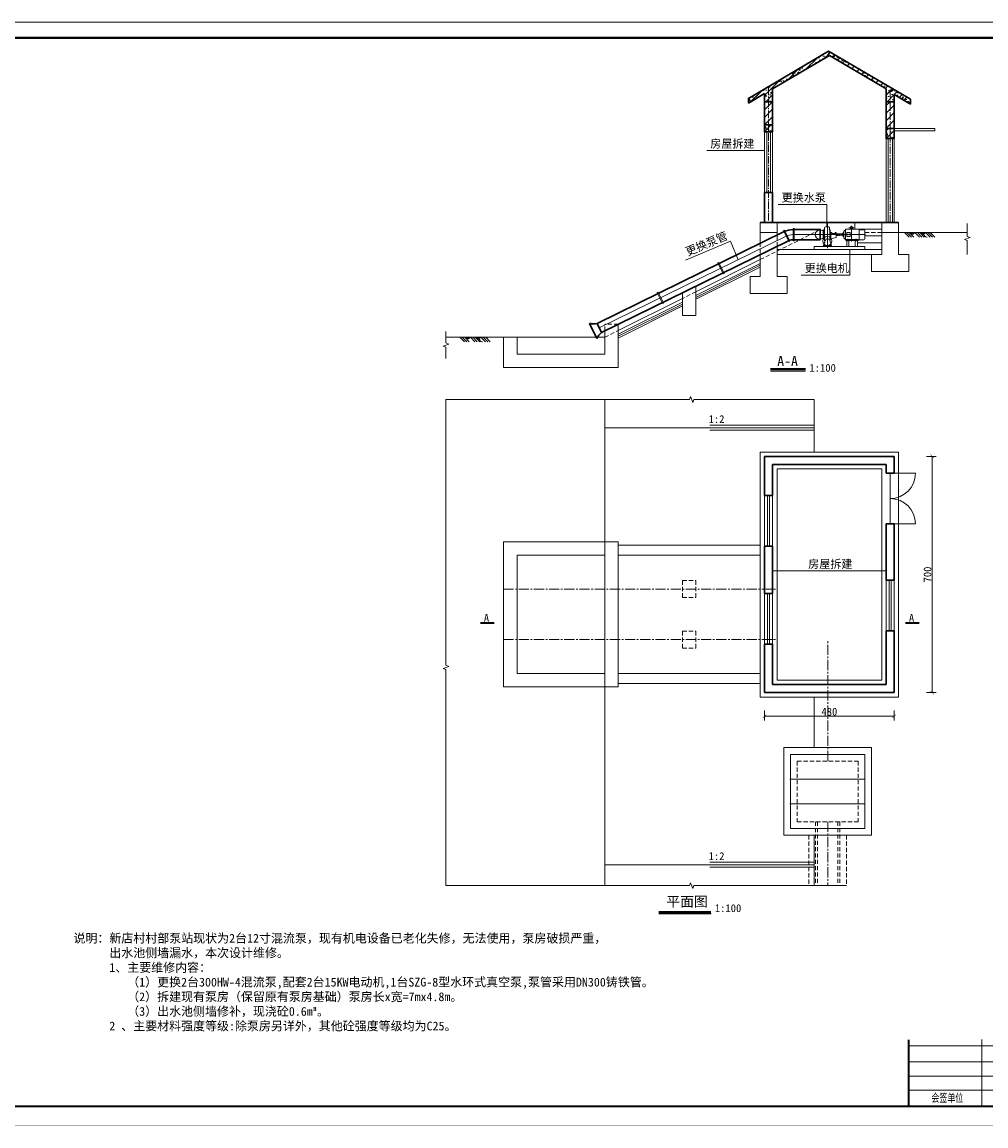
# Model space of a CAD drawing. Extents: x 36231 to 595326, y 3059 to 3871788.
# Tile 134 of 143: x 584609 to 584895, y 3869971 to 3870298. Entities that reach past the tile are written whole.
import ezdxf
from ezdxf.lldxf.tags import DXFTag

# ---------------------------------------------------------------- set-up
doc = ezdxf.new("R2010")
doc.units = 0
doc.header["$PDMODE"] = 32
doc.header["$PDSIZE"] = 0.2
for name, pattern in [('ACAD_ISO04W100', [30, 24, -3, 0, -3]), ('CENTER', [50.8, 31.75, -6.35, 6.35, -6.35]), ('CENTER2', [1.125, 0.75, -0.125, 0.125, -0.125]), ('HIDDEN', [0.375, 0.25, -0.125])]:
    doc.linetypes.add(name, pattern=pattern)
doc.layers.get('0').update_dxf_attribs({"linetype": 'CONTINUOUS'})
doc.layers.get('Defpoints').update_dxf_attribs({"linetype": 'CONTINUOUS'})
for name, color, linetype, lineweight in [('0.09标注线', 3, 'CONTINUOUS', 9), ('0.13填充', 8, 'CONTINUOUS', 9), ('0.13文字', 3, 'CONTINUOUS', 13), ('0.30粗线', 7, 'CONTINUOUS', 30), ('06标注', 3, 'CONTINUOUS', 15), ('中心线', 1, 'CENTER2', 20), ('中虚线', 8, 'HIDDEN', 15), ('图框１', 5, 'CONTINUOUS', 60), ('地涵轮廓线', 130, 'CONTINUOUS', 35), ('文字', 7, 'CONTINUOUS', 15), ('新建路', 7, 'CONTINUOUS', 40), ('标注', 6, 'CONTINUOUS', 9), ('粗线', 7, 'CONTINUOUS', 35), ('细实线', 3, 'CONTINUOUS', 20), ('细线', 7, 'CONTINUOUS', 15)]:
    doc.layers.add(name, color=color, linetype=linetype, lineweight=lineweight)
doc.styles.add('-仿宋_GB2312', font='仿宋_GB2312_0.ttf')
doc.styles.get("Standard").update_dxf_attribs({"font": 'rs.shx', "bigfont": 'hztxt.shx'})
tags = doc.linetypes.add('DASHDOT2', pattern=[0.5, 0.25, -0.125, 0, -0.125]).pattern_tags.tags
tags[10:11] = [DXFTag(74, 4), DXFTag(75, 0), DXFTag(340, '0'), DXFTag(46, 1.0), DXFTag(50, 0.0), DXFTag(44, 0.0), DXFTag(45, 0.0)]
tags[8:9] = [DXFTag(74, 4), DXFTag(75, 0), DXFTag(340, '0'), DXFTag(46, 1.0), DXFTag(50, 0.0), DXFTag(44, 0.0), DXFTag(45, 0.0)]
tags[6:7] = [DXFTag(74, 4), DXFTag(75, 0), DXFTag(340, '0'), DXFTag(46, 1.0), DXFTag(50, 0.0), DXFTag(44, 0.0), DXFTag(45, 0.0)]
tags[4:5] = [DXFTag(74, 4), DXFTag(75, 0), DXFTag(340, '0'), DXFTag(46, 1.0), DXFTag(50, 0.0), DXFTag(44, 0.0), DXFTag(45, 0.0)]
doc.dimstyles.get("Standard").update_dxf_attribs({"dimtxt": 0.18, "dimasz": 0.18, "dimexe": 0.18, "dimexo": 0.0625, "dimgap": 0.09, "dimtad": 0, "dimtih": 1, "dimtoh": 1, "dimdec": 0, "dimlfac": 2, "dimzin": 0, "dimdsep": 46, "dimtxsty": 'Standard', "dimcen": 0.09, "dimadec": 0, "dimazin": 0, "dimtfac": 1, "dimtdec": 0, "dimtofl": 0, "dimtmove": 0, "dimatfit": 3, "dimfxl": 1, "dimtolj": 1, "dimtzin": 0, "dimarcsym": 0})

# ---------------------------------------------------------------- blocks, each defined once
blk = doc.blocks.new('_OBLIQUE')
at = {"color": 0, "linetype": 'ByBlock'}
blk.add_line((-0.5, -0.5), (0.5, 0.5), dxfattribs=at)
blk = doc.blocks.new('tk')
at = {"layer": '图框１', "color": 7, "const_width": 0.0933}
blk.add_lwpolyline([(0, 296.59), (0, 0), (420, 0), (420, 296.59)], close=True, dxfattribs=at)
blk.add_lwpolyline([(0, 296.59), (0, 0), (420, 0), (420, 296.59)], close=True, dxfattribs=at)
at = {"layer": '图框１', "color": 5, "const_width": 0.0933}
blk.add_lwpolyline([(0, 296.59), (0, 0), (420, 0), (420, 296.59)], close=True, dxfattribs=at)
at = {"layer": '图框１', "color": 7}
blk.add_lwpolyline([(15.56, 292.44, 0.622, 0.622, 0), (414.81, 292.44, 0.519, 0.519, 0), (414.81, 5.19, 0.519, 0.519, 0), (15.56, 5.19, 0.519, 0.519, 0)], format="xyseb", close=True, dxfattribs=at)
blk.add_lwpolyline([(15.56, 292.44, 0.622, 0.622, 0), (414.81, 292.44, 0.519, 0.519, 0), (414.81, 5.19, 0.519, 0.519, 0), (15.56, 5.19, 0.519, 0.519, 0)], format="xyseb", close=True, dxfattribs=at)
at = {"layer": '图框１', "color": 5}
blk.add_lwpolyline([(15.56, 292.44, 0.622, 0.622, 0), (414.81, 292.44, 0.519, 0.519, 0), (414.81, 5.19, 0.519, 0.519, 0), (15.56, 5.19, 0.519, 0.519, 0)], format="xyseb", close=True, dxfattribs=at)
at = {"layer": '细线', "color": 7}
for p, q in [((321.17, 53.1), (414.81, 53.1)), ((321.17, 43.3), (414.81, 43.3)), ((333.15, 43.3), (333.15, 10.63)), ((352.75, 43.3), (352.75, 10.63)), ((360.37, 43.3), (360.37, 5.19)), ((391.95, 43.3), (391.95, 32.41)), ((321.17, 37.85), (360.37, 37.85)), ((391.95, 37.85), (414.81, 37.85)), ((321.17, 32.41), (414.81, 32.41)), ((321.17, 26.96), (360.37, 26.96)), ((262.37, 21.52), (321.17, 21.52)), ((281.97, 23.15), (281.97, 5.19)), ((301.57, 23.15), (301.57, 5.19)), ((321.17, 21.52), (360.37, 21.52)), ((262.37, 17.16), (321.17, 17.16)), ((321.17, 16.07), (414.81, 16.07)), ((372.35, 16.07), (372.35, 5.19)), ((387.59, 16.07), (387.59, 10.63)), ((399.57, 16.07), (399.57, 10.63)), ((262.37, 13.35), (321.17, 13.35)), ((262.37, 9.54), (321.17, 9.54)), ((321.17, 10.63), (414.81, 10.63))]:
    blk.add_line(p, q, dxfattribs=at)
at = {"layer": '细线', "color": 7, "const_width": 0.544}
for points in [[(414.81, 53.1), (321.17, 53.1), (321.17, 5.19)], [(262.37, 23.15), (262.37, 5.19)]]:
    blk.add_lwpolyline(points, dxfattribs=at)
at = {"layer": '文字', "color": 7, "line_spacing_factor": 0.5, "style": '-仿宋_GB2312'}
for s, insert, char_height, width, attachment_point in [('{\\fSimSun|b0|i0|c134|p2;\\T1.2;\\C256;四川万鼎轩建筑设计有限公司}', (367.99, 48.2), 4.3556, 93.6444, 5), ('{\\W0.8;批 准}', (327.16, 40.57), 2.7222, 11.9778, 5), ('{\\W0.8;招  标  设 计}', (403.36, 40.57), 2.7222, 22.8306, 5), ('新沂市2019年度农业水价综合改革计量设施配套\\P\\P和农田水利工程维修养护项目\\P\\P（2019年第二批省级以上水利发展资金和2018年\\P\\P第二批省级以上水利发展资金剩余资金）', (376.16, 37.85), 1, 31.5778, 5), ('{\\W0.8;核 定}', (327.16, 35.13), 2.7222, 11.9778, 5), ('{\\W0.8;土  建  部 分}', (403.38, 35.12), 2.7222, 22.8667, 5), ('{\\W0.8;审 查}', (327.16, 29.69), 2.7222, 11.9778, 5), ('{\\W0.8;校 核}', (327.16, 24.24), 2.7222, 11.9778, 5), ('{\\W0.8;设 计}', (327.16, 18.8), 2.7222, 11.9778, 5), ('{\\W0.8;制 图}', (327.16, 13.35), 2.7222, 11.9778, 5), ('{\\W0.8;比 例}', (366.36, 13.35), 2.7222, 11.9778, 5), ('见图', (379.75, 13.49), 2.722, 15.2444, 5), ('{\\W0.8;日 期}', (390.35, 15.22), 2.7222, 10.9015, 1), ('2019.12', (407.19, 13.35), 2.722, 15.2444, 5), ('{\\W0.85;设计证书编号：A251033227}', (340.77, 8.02), 2.7222, 39.2, 5), ('{\\W0.8;图 号}', (363.12, 9.78), 2.7222, 10.9015, 1), ('{\\W0.7; 会签单位}', (272.17, 7.36), 2.1778, 19.6, 5), ('{\\W0.7;会签者}', (291.77, 7.36), 2.1778, 19.6, 5), ('{\\W0.7;日期}', (311.37, 7.36), 2.178, 19.6, 5)]:
    blk.add_mtext(s, dxfattribs=dict(at, insert=insert, char_height=char_height, width=width, attachment_point=attachment_point))
blk = doc.blocks.new('剖断线')
at = {"layer": '06标注', "linetype": 'Continuous', "lineweight": 9, "ltscale": 8}
blk.add_lwpolyline([(0, -4), (0, -0.62), (-0.86, -0.31), (0.86, 0.31), (0, 0.62), (0, 4.01)], dxfattribs=at)
blk = doc.blocks.new('_ARCHTICK')
at = {"color": 0, "linetype": 'ByBlock', "const_width": 0.15}
blk.add_lwpolyline([(-0.5, -0.5), (0.5, 0.5)], dxfattribs=at)
blk = doc.blocks.new('*D676')
at = {"layer": '0.13文字', "color": 0, "lineweight": 9}
for p, q in [((584877.06, 3870169.23), (584880.01, 3870169.23)), ((584878.76, 3870169.23), (584878.76, 3870099.23)), ((584877.06, 3870099.23), (584880.01, 3870099.23))]:
    blk.add_line(p, q, dxfattribs=at)
at = {"layer": 'Defpoints', "color": 0, "lineweight": 13}
for p in [(584867.54, 3870169.23), (584867.54, 3870099.23), (584878.76, 3870099.23)]:
    blk.add_point(p, dxfattribs=at)
at = {"layer": '0.13文字', "color": 0, "lineweight": 9}
for p, rotation in [((584878.76, 3870169.23), 90), ((584878.76, 3870099.23), 270)]:
    blk.add_blockref('_ARCHTICK', p, dxfattribs=dict(at, rotation=rotation))
at = {"layer": '0.13文字', "color": 0, "lineweight": 13, "insert": (584877.41, 3870134.23), "char_height": 2.3, "attachment_point": 5, "rotation": 90, "style": '-仿宋_GB2312'}
blk.add_mtext('\\A1;700', dxfattribs=at)

msp = doc.modelspace()

# ---------------------------------------------------------------- hatches: boundary and pattern name
at = {"layer": '0.13填充', "lineweight": 9}
h = msp.add_hatch(color=7, dxfattribs=at)
edge = h.paths.add_edge_path()
edge.add_ellipse((584872.99, 3870235.67), major_axis=(0, -0.733), ratio=0.964264, start_angle=-79.1227, end_angle=79.1227, ccw=False)
edge.add_line((584872.3, 3870235.54), (584873.69, 3870235.54))
h = msp.add_hatch(color=7, dxfattribs=at)
edge = h.paths.add_edge_path()
edge.add_ellipse((584876.1, 3870235.67), major_axis=(0, -0.733), ratio=0.964264, start_angle=-79.1227, end_angle=79.1227, ccw=False)
edge.add_line((584875.41, 3870235.54), (584876.8, 3870235.54))
h = msp.add_hatch(color=7, dxfattribs=at)
edge = h.paths.add_edge_path()
edge.add_ellipse((584741.33, 3870204.67), major_axis=(0, -0.733), ratio=0.964264, start_angle=-79.1227, end_angle=79.1227, ccw=False)
edge.add_line((584740.63, 3870204.54), (584742.02, 3870204.54))
h = msp.add_hatch(color=7, dxfattribs=at)
edge = h.paths.add_edge_path()
edge.add_ellipse((584744.44, 3870204.67), major_axis=(0, -0.733), ratio=0.964264, start_angle=-79.1227, end_angle=79.1227, ccw=False)
edge.add_line((584743.74, 3870204.54), (584745.13, 3870204.54))
at = {"layer": '0.13文字', "lineweight": 13}
h = msp.add_hatch(dxfattribs=at)
h.set_pattern_fill('AR-CONC', color=256, scale=0.02, style=0)
h.set_pattern_definition([(50, (584824.3415, 3870273.6452), (3.6437, -0.31878), [0.381, -4.191]), (355, (584824.3415, 3870273.6452), (-0.70486, 3.82113), [0.3048, -3.3528]), (100.451, (584824.645, 3870273.6186), (2.93885, 3.50233), [0.3238, -3.5618]), (46.184, (584824.3415, 3870274.661), (5.4216, -0.84085), [0.5715, -6.2865]), (96.636, (584824.793, 3870274.591), (4.7481, 4.9485), [0.4857, -5.3427]), (351.184, (584824.3415, 3870274.661), (4.7481, 4.9485), [0.4572, -5.0292]), (21, (584824.8495, 3870274.4072), (3.0323, -2.04531), [0.381, -4.191]), (326, (584824.8495, 3870274.4072), (1.23604, 3.68376), [0.3048, -3.3528]), (71.451, (584825.102, 3870274.2368), (4.26833, 1.63846), [0.3238, -3.5618]), (37.5, (584824.3415, 3870273.6452), (0.061772, 1.6911), [0, -3.31216, 0, -3.4036, 0, -3.3655]), (7.5, (584824.3415, 3870273.6452), (1.33639, 2.00361), [0, -1.94056, 0, -3.23596, 0, -1.2827]), (327.5, (584823.2086, 3870273.6452), (2.711812, -0.114575), [0, -1.27, 0, -3.9624, 0, -5.2578]), (317.5, (584822.7006, 3870273.6452), (2.96258, 0.50853), [0, -1.651, 0, -2.63144, 0, -3.7338])])
h.paths.add_polyline_path([(584848.34, 3870288.05), (584865.14, 3870278.16), (584865.14, 3870274.34), (584867.54, 3870274.34), (584867.54, 3870276.47), (584872.34, 3870273.65), (584872.34, 3870275.04), (584848.11, 3870289.31), (584824.34, 3870275.31), (584824.34, 3870273.92), (584829.14, 3870276.74), (584829.14, 3870274.34), (584831.54, 3870274.34), (584831.54, 3870278.16)])
h = msp.add_hatch(dxfattribs=at)
h.set_pattern_fill('ANSI31', color=256, scale=0.5, style=0)
h.set_pattern_definition([(45, (584824.3415, 3870273.6452), (-1.12253, 1.12253), [])])
h.paths.add_polyline_path([(584848.34, 3870288.05), (584865.14, 3870278.16), (584865.14, 3870274.34), (584867.54, 3870274.34), (584867.54, 3870276.47), (584872.34, 3870273.65), (584872.34, 3870275.04), (584848.11, 3870289.31), (584824.34, 3870275.31), (584824.34, 3870273.92), (584829.14, 3870276.74), (584829.14, 3870274.34), (584831.54, 3870274.34), (584831.54, 3870278.16)])
h = msp.add_hatch(dxfattribs=at)
h.set_pattern_fill('ANSI31', color=256, scale=0.5, style=0)
h.set_pattern_definition([(45, (584829.1415, 3870267.4427), (-1.12253, 1.12253), [])])
h.paths.add_polyline_path([(584830.34, 3870267.44), (584831.54, 3870267.44), (584831.54, 3870273.29), (584831.54, 3870274.34), (584830.34, 3870274.34)])
h.paths.add_polyline_path([(584830.34, 3870274.34), (584829.14, 3870274.34), (584829.14, 3870267.44), (584830.34, 3870267.44)])
h = msp.add_hatch(dxfattribs=at)
h.set_pattern_fill('ANSI31', color=256, scale=0.5, style=0)
h.set_pattern_definition([(45, (584865.1415, 3870266.4427), (-1.12253, 1.12253), [])])
h.paths.add_polyline_path([(584867.54, 3870274.34), (584866.34, 3870274.34), (584866.34, 3870266.44), (584867.54, 3870266.44)])
h.paths.add_polyline_path([(584866.34, 3870274.34), (584865.14, 3870274.34), (584865.14, 3870273.29), (584865.14, 3870266.44), (584866.34, 3870266.44)])
at = {"layer": '0.13文字', "linetype": 'Continuous', "lineweight": 9}
h = msp.add_hatch(dxfattribs=at)
h.set_pattern_fill('混凝土2', scale=0.5, style=0)
h.set_pattern_definition([(50, (584829.1415, 3870265.4427), (3.5863, -0.3138), [0.375, -4.125]), (355, (584829.1415, 3870265.4427), (-0.6938, 3.761), [0.3, -3.3]), (100.45, (584829.4403, 3870265.4165), (2.8925, 3.4472), [0.3187, -3.5057]), (46.18, (584829.1415, 3870266.4427), (5.336, -0.8276), [0.5625, -6.1875]), (96.64, (584829.586, 3870266.3737), (4.6733, 4.8706), [0.478, -5.2586]), (351.18, (584829.1415, 3870266.4427), (4.6733, 4.8706), [0.45, -4.95]), (21, (584829.6415, 3870266.1927), (2.9845, -2.013), [0.375, -4.125]), (326, (584829.6415, 3870266.1927), (1.2166, 3.6258), [0.3, -3.3]), (71.45, (584829.89, 3870266.025), (4.201, 1.6127), [0.3187, -3.5057]), (37.5, (584829.1415, 3870265.4427), (0.0608, 1.66447), [0, -3.26, 0, -3.35, 0, -3.3125]), (7.5, (584829.1415, 3870265.4427), (1.3153, 1.9721), [0, -1.91, 0, -3.185, 0, -1.2625]), (327.5, (584828.0265, 3870265.4427), (2.6691, -0.11277), [0, -1.25, 0, -3.9, 0, -5.175]), (317.5, (584827.5265, 3870265.4427), (2.9159, 0.5005), [0, -1.625, 0, -2.59, 0, -3.675])])
h.paths.add_polyline_path([(584830.34, 3870265.44), (584831.54, 3870265.44), (584831.54, 3870267.44), (584830.34, 3870267.44)])
h.paths.add_polyline_path([(584830.34, 3870267.44), (584829.14, 3870267.44), (584829.14, 3870265.44), (584830.34, 3870265.44)])
at = {"layer": '0.13文字', "lineweight": 13}
h = msp.add_hatch(dxfattribs=at)
h.set_pattern_fill('ANSI31', color=256, scale=0.5, style=0)
h.set_pattern_definition([(45, (584829.1415, 3870265.4427), (-1.1225, 1.1225), [])])
h.paths.add_polyline_path([(584831.54, 3870267.44), (584830.34, 3870267.44), (584830.34, 3870265.44), (584831.54, 3870265.44)])
h.paths.add_polyline_path([(584829.14, 3870265.44), (584830.34, 3870265.44), (584830.34, 3870267.44), (584829.14, 3870267.44)])
at = {"layer": '0.13文字', "linetype": 'Continuous', "lineweight": 9}
h = msp.add_hatch(dxfattribs=at)
h.set_pattern_fill('混凝土2', scale=0.5, style=0)
h.set_pattern_definition([(50, (584865.1415, 3870263.4427), (3.5863, -0.3138), [0.375, -4.125]), (355, (584865.1415, 3870263.4427), (-0.6938, 3.761), [0.3, -3.3]), (100.45, (584865.4403, 3870263.4165), (2.8925, 3.4472), [0.3187, -3.5057]), (46.18, (584865.1415, 3870264.4427), (5.336, -0.8276), [0.5625, -6.1875]), (96.64, (584865.586, 3870264.3737), (4.6733, 4.8706), [0.478, -5.2586]), (351.18, (584865.1415, 3870264.4427), (4.6733, 4.8706), [0.45, -4.95]), (21, (584865.6415, 3870264.1927), (2.9845, -2.013), [0.375, -4.125]), (326, (584865.6415, 3870264.1927), (1.2166, 3.6258), [0.3, -3.3]), (71.45, (584865.89, 3870264.025), (4.201, 1.6127), [0.3187, -3.5057]), (37.5, (584865.1415, 3870263.4427), (0.0608, 1.66447), [0, -3.26, 0, -3.35, 0, -3.3125]), (7.5, (584865.1415, 3870263.4427), (1.31535, 1.97206), [0, -1.91, 0, -3.185, 0, -1.2625]), (327.5, (584864.0265, 3870263.4427), (2.6691, -0.11277), [0, -1.25, 0, -3.9, 0, -5.175]), (317.5, (584863.5265, 3870263.4427), (2.9159, 0.5005), [0, -1.625, 0, -2.59, 0, -3.675])])
h.paths.add_polyline_path([(584867.54, 3870266.44), (584866.34, 3870266.44), (584866.34, 3870263.44), (584867.54, 3870263.44)])
h.paths.add_polyline_path([(584866.34, 3870266.44), (584865.14, 3870266.44), (584865.14, 3870263.44), (584866.34, 3870263.44)])
at = {"layer": '0.13文字', "lineweight": 13}
h = msp.add_hatch(dxfattribs=at)
h.set_pattern_fill('ANSI31', color=256, scale=0.5, style=0)
h.set_pattern_definition([(45, (584865.1415, 3870263.4427), (-1.1225, 1.1225), [])])
h.paths.add_polyline_path([(584867.54, 3870266.44), (584866.34, 3870266.44), (584866.34, 3870263.44), (584867.54, 3870263.44)])
h.paths.add_polyline_path([(584865.14, 3870263.44), (584866.34, 3870263.44), (584866.34, 3870266.44), (584865.14, 3870266.44)])

# ---------------------------------------------------------------- linework, layer by layer
at = {"linetype": 'Continuous', "lineweight": 9}
for p, q in [((584889.19, 3870235.54), (584868.84, 3870235.54)), ((584827.84, 3870227.53), (584808.84, 3870218.03)), ((584827.84, 3870226.42), (584808.84, 3870216.92)), ((584808.84, 3870210.95), (584808.84, 3870219.68)), ((584804.84, 3870216.04), (584785.84, 3870206.54)), ((584804.84, 3870210.95), (584804.84, 3870217.71)), ((584804.84, 3870214.92), (584785.84, 3870205.42)), ((584804.84, 3870210.95), (584808.84, 3870210.95)), ((584781.84, 3870204.54), (584734.78, 3870204.54))]:
    msp.add_line(p, q, dxfattribs=at)
at = {"layer": '0.09标注线', "color": 7, "linetype": 'Continuous', "lineweight": 9}
for p, q in [((584879.54, 3870266.44), (584867.54, 3870266.44)), ((584879.54, 3870265.74), (584867.54, 3870265.74)), ((584879.54, 3870266.44), (584879.54, 3870265.74))]:
    msp.add_line(p, q, dxfattribs=at)
at = {"layer": '0.09标注线', "lineweight": 9}
for p, q in [((584855.84, 3870238.54), (584855.84, 3870236.54)), ((584834.93, 3870235.83), (584836.26, 3870233.14)), ((584863.84, 3870236.54), (584857.14, 3870236.54)), ((584863.84, 3870232.54), (584856.67, 3870232.54)), ((584863.84, 3870234.54), (584858.87, 3870234.54)), ((584843.84, 3870177.73), (584781.84, 3870177.73)), ((584843.84, 3870178.48), (584812.9, 3870178.48)), ((584843.84, 3870176.97), (584812.9, 3870176.97)), ((584843.84, 3870048.98), (584812.9, 3870048.98)), ((584843.84, 3870048.22), (584781.84, 3870048.22)), ((584843.84, 3870047.47), (584812.9, 3870047.47))]:
    msp.add_line(p, q, dxfattribs=at)
at = {"layer": '0.09标注线', "color": 7, "linetype": 'Continuous', "lineweight": 35}
for p, q in [((584745.03, 3870119.94), (584749.07, 3870119.94)), ((584870.91, 3870119.94), (584874.95, 3870119.94))]:
    msp.add_line(p, q, dxfattribs=at)
at = {"layer": '0.13填充', "color": 7, "lineweight": 40, "ltscale": 0.005}
for p, q in [((584830.87, 3870195.07), (584841.26, 3870195.07)), ((584797.86, 3870034.2), (584813.26, 3870034.2))]:
    msp.add_line(p, q, dxfattribs=at)
at = {"layer": '0.13填充', "color": 7, "ltscale": 0.005}
for p, q in [((584830.87, 3870194.53), (584841.3, 3870194.53)), ((584797.86, 3870033.66), (584813.29, 3870033.66))]:
    msp.add_line(p, q, dxfattribs=at)
at = {"layer": '0.13文字', "lineweight": 13}
msp.add_line((590756.67, 3870297.88), (583664.28, 3870297.88), dxfattribs=at)
at = {"layer": '0.13文字', "linetype": 'Continuous', "lineweight": 13}
for p, q in [((584812, 3870259.85), (584829.14, 3870259.85)), ((584833.13, 3870243.86), (584847.61, 3870243.86)), ((584847.61, 3870237.34), (584847.61, 3870243.86)), ((584805.73, 3870227.41), (584819.07, 3870233.04)), ((584821.37, 3870227.5), (584819.07, 3870233.04)), ((584854.42, 3870222.96), (584854.42, 3870230.54)), ((584839.95, 3870222.96), (584854.42, 3870222.96)), ((584831.54, 3870135.3), (584865.14, 3870135.3))]:
    msp.add_line(p, q, dxfattribs=at)
at = {"layer": '0.13文字', "color": 1, "linetype": 'Continuous', "lineweight": 30}
for p, q in [((584779.55, 3870208.64), (584834.93, 3870235.83)), ((584837.58, 3870236.44), (584845.47, 3870236.44)), ((584780.87, 3870205.95), (584836.26, 3870233.14)), ((584845.47, 3870233.44), (584837.58, 3870233.44)), ((584777.31, 3870208.65), (584779.52, 3870204.17)), ((584779.55, 3870208.64), (584780.87, 3870205.95))]:
    msp.add_line(p, q, dxfattribs=at)
at = {"layer": '0.13文字', "color": 1, "linetype": 'Continuous', "lineweight": 9}
for p, q in [((584834.8, 3870236.1), (584835.07, 3870236.23)), ((584834.8, 3870236.1), (584836.39, 3870232.87)), ((584835.07, 3870236.23), (584836.66, 3870233)), ((584837.58, 3870236.74), (584837.88, 3870236.74)), ((584837.58, 3870236.74), (584837.58, 3870233.14)), ((584837.88, 3870236.74), (584837.88, 3870233.14)), ((584836.39, 3870232.87), (584836.66, 3870233)), ((584837.88, 3870233.14), (584837.58, 3870233.14)), ((584815.32, 3870226.54), (584815.59, 3870226.67)), ((584815.32, 3870226.54), (584816.91, 3870223.3)), ((584815.59, 3870226.67), (584817.18, 3870223.44)), ((584816.91, 3870223.3), (584817.18, 3870223.44)), ((584797.37, 3870217.72), (584797.64, 3870217.85)), ((584797.37, 3870217.72), (584798.96, 3870214.49)), ((584797.64, 3870217.85), (584799.23, 3870214.62)), ((584798.96, 3870214.49), (584799.23, 3870214.62))]:
    msp.add_line(p, q, dxfattribs=at)
at = {"layer": '0.13文字', "linetype": 'Continuous', "lineweight": 9}
for p, q in [((584827.84, 3870225.86), (584808.84, 3870216.36)), ((584827.84, 3870225.3), (584808.84, 3870215.8)), ((584804.84, 3870214.36), (584785.84, 3870204.86)), ((584804.84, 3870213.8), (584785.84, 3870204.3))]:
    msp.add_line(p, q, dxfattribs=at)
at = {"layer": '0.13文字', "lineweight": 9}
for p, q in [((584866.34, 3870164.23), (584873.84, 3870164.23)), ((584866.34, 3870164.23), (584866.34, 3870149.23)), ((584866.34, 3870149.23), (584873.84, 3870149.23))]:
    msp.add_line(p, q, dxfattribs=at)
at = {"layer": '0.13文字', "color": 1, "linetype": 'Continuous', "lineweight": 9}
msp.add_circle((584847.74, 3870233.04), 1.32, dxfattribs=at)
at = {"layer": '0.13文字', "color": 1, "linetype": 'Continuous', "lineweight": 30}
for centre, radius, start, end in [((584837.58, 3870230.44), 6, 90, 116.1481), ((584837.58, 3870230.44), 3, 90, 116.1481), ((584778.46, 3870212.01), 3.54, 251.1745, 287.9917), ((584782.87, 3870203.02), 3.54, 124.3046, 161.1218)]:
    msp.add_arc(centre, radius, start, end, dxfattribs=at)
at = {"layer": '0.13文字', "lineweight": 9}
for centre, start, end in [((584866.34, 3870164.23), 270, 0), ((584866.34, 3870149.23), 0, 90)]:
    msp.add_arc(centre, 7.5, start, end, dxfattribs=at)
for p in [(584836.84, 3870073.61), (584836.84, 3870066.28)]:
    msp.add_point(p, dxfattribs=at)
at = {"layer": '0.30粗线', "color": 7}
for p, q in [((584848.11, 3870289.31), (584824.34, 3870275.31)), ((584848.34, 3870288.05), (584831.54, 3870278.16)), ((584848.11, 3870289.31), (584872.34, 3870275.04)), ((584848.34, 3870288.05), (584865.14, 3870278.16)), ((584831.54, 3870273.29), (584831.54, 3870278.16)), ((584865.14, 3870273.29), (584865.14, 3870278.16)), ((584829.14, 3870276.74), (584824.34, 3870273.92)), ((584824.34, 3870275.31), (584824.34, 3870273.92)), ((584829.14, 3870276.74), (584829.14, 3870265.44)), ((584867.54, 3870276.47), (584872.34, 3870273.65)), ((584867.54, 3870276.47), (584867.54, 3870263.44)), ((584872.34, 3870275.04), (584872.34, 3870273.65)), ((584829.14, 3870274.34), (584831.54, 3870274.34)), ((584831.54, 3870265.44), (584831.54, 3870273.29)), ((584867.54, 3870274.34), (584865.14, 3870274.34)), ((584865.14, 3870263.44), (584865.14, 3870273.29)), ((584829.14, 3870267.44), (584831.54, 3870267.44)), ((584829.14, 3870265.44), (584831.54, 3870265.44)), ((584867.54, 3870266.44), (584865.14, 3870266.44)), ((584867.54, 3870263.44), (584865.14, 3870263.44)), ((584829.14, 3870247.44), (584829.14, 3870238.54)), ((584829.14, 3870247.44), (584831.54, 3870247.44)), ((584831.54, 3870247.44), (584831.54, 3870238.54)), ((584863.84, 3870238.54), (584827.84, 3870238.54)), ((584868.84, 3870238.54), (584863.84, 3870238.54)), ((584829.14, 3870169.23), (584867.54, 3870169.23)), ((584829.14, 3870169.23), (584829.14, 3870157.64)), ((584831.54, 3870166.83), (584831.54, 3870157.64)), ((584831.54, 3870166.83), (584865.14, 3870166.83)), ((584865.14, 3870166.83), (584865.14, 3870164.23)), ((584867.54, 3870169.23), (584867.54, 3870164.23)), ((584865.14, 3870164.23), (584866.34, 3870164.23)), ((584865.14, 3870164.23), (584867.54, 3870164.23)), ((584829.14, 3870157.64), (584831.54, 3870157.64)), ((584865.14, 3870149.23), (584865.14, 3870132.57)), ((584865.14, 3870149.23), (584867.54, 3870149.23)), ((584867.54, 3870149.23), (584867.54, 3870132.57)), ((584829.14, 3870142.64), (584829.14, 3870128.62)), ((584829.14, 3870142.64), (584831.54, 3870142.64)), ((584831.54, 3870142.64), (584831.54, 3870128.62)), ((584865.14, 3870132.57), (584867.54, 3870132.57)), ((584829.14, 3870128.62), (584831.54, 3870128.62)), ((584865.14, 3870117.57), (584865.14, 3870101.63)), ((584865.14, 3870117.57), (584867.54, 3870117.57)), ((584867.54, 3870117.57), (584867.54, 3870099.23)), ((584829.14, 3870113.62), (584829.14, 3870099.23)), ((584829.14, 3870113.62), (584831.54, 3870113.62)), ((584831.54, 3870113.62), (584831.54, 3870101.63)), ((584831.54, 3870101.63), (584865.14, 3870101.63)), ((584829.14, 3870099.23), (584867.54, 3870099.23))]:
    msp.add_line(p, q, dxfattribs=at)
at = {"layer": '0.30粗线', "color": 7, "lineweight": 9}
for p, q in [((584829.14, 3870267.44), (584831.54, 3870267.44)), ((584829.14, 3870265.44), (584831.54, 3870265.44)), ((584867.34, 3870263.44), (584865.34, 3870263.44)), ((584829.34, 3870247.44), (584831.34, 3870247.44)), ((584827.84, 3870238.54), (584827.84, 3870232.35)), ((584832.84, 3870238.54), (584832.84, 3870234.8)), ((584863.84, 3870238.54), (584863.84, 3870229.04)), ((584868.84, 3870238.54), (584868.84, 3870229.04)), ((584827.84, 3870235.54), (584832.84, 3870235.54)), ((584877.49, 3870235.54), (584863.84, 3870235.54)), ((584832.84, 3870231.46), (584832.84, 3870222.54)), ((584832.84, 3870230.54), (584863.84, 3870230.54)), ((584832.84, 3870229.04), (584863.84, 3870229.04)), ((584860.84, 3870229.04), (584863.84, 3870229.04)), ((584860.84, 3870224.04), (584860.84, 3870229.04)), ((584868.84, 3870229.04), (584871.84, 3870229.04)), ((584871.84, 3870224.04), (584871.84, 3870229.04)), ((584827.84, 3870227.53), (584827.84, 3870222.54)), ((584824.84, 3870222.54), (584827.84, 3870222.54)), ((584824.84, 3870217.54), (584824.84, 3870222.54)), ((584832.84, 3870222.54), (584835.84, 3870222.54)), ((584835.84, 3870217.54), (584835.84, 3870222.54)), ((584860.84, 3870224.04), (584870.84, 3870224.04)), ((584860.84, 3870224.04), (584871.84, 3870224.04)), ((584824.84, 3870217.54), (584835.84, 3870217.54)), ((584781.84, 3870206.42), (584781.84, 3870199.54)), ((584785.84, 3870208.39), (584785.84, 3870195.54)), ((584751.84, 3870204.54), (584751.84, 3870195.54)), ((584755.84, 3870199.54), (584755.84, 3870204.54)), ((584778.84, 3870204.54), (584781.84, 3870204.54)), ((584781.84, 3870199.54), (584755.84, 3870199.54)), ((584751.84, 3870195.54), (584785.84, 3870195.54)), ((584781.84, 3870124.93), (584781.84, 3870186.1)), ((584843.84, 3870170.53), (584843.84, 3870186.1)), ((584827.84, 3870170.53), (584827.84, 3870097.93)), ((584827.84, 3870170.53), (584868.84, 3870170.53)), ((584868.84, 3870170.53), (584868.84, 3870097.93)), ((584832.84, 3870165.53), (584863.84, 3870165.53)), ((584832.84, 3870165.53), (584832.84, 3870102.93)), ((584863.84, 3870165.53), (584863.84, 3870102.93)), ((584751.84, 3870143.93), (584751.84, 3870100.93)), ((584751.84, 3870143.93), (584785.84, 3870143.93)), ((584785.84, 3870143.93), (584785.84, 3870100.93)), ((584785.84, 3870142.93), (584827.84, 3870142.93)), ((584755.84, 3870139.93), (584755.84, 3870104.93)), ((584755.84, 3870139.93), (584781.84, 3870139.93)), ((584785.84, 3870139.93), (584827.84, 3870139.93)), ((584781.84, 3870124.93), (584781.84, 3870104.93)), ((584755.84, 3870104.93), (584781.84, 3870104.93)), ((584781.84, 3870042.05), (584781.84, 3870104.93)), ((584785.84, 3870104.93), (584827.84, 3870104.93)), ((584785.84, 3870101.93), (584827.84, 3870101.93)), ((584832.84, 3870102.93), (584863.84, 3870102.93)), ((584751.84, 3870100.93), (584785.84, 3870100.93)), ((584827.84, 3870097.93), (584868.84, 3870097.93)), ((584843.84, 3870097.93), (584843.84, 3870082.93)), ((584834.84, 3870082.93), (584834.84, 3870056.96)), ((584834.84, 3870082.93), (584860.84, 3870082.93)), ((584860.84, 3870082.93), (584860.84, 3870056.96)), ((584836.84, 3870080.93), (584858.84, 3870080.93)), ((584836.84, 3870080.93), (584836.84, 3870058.96)), ((584858.84, 3870080.93), (584858.84, 3870058.96)), ((584836.84, 3870073.61), (584858.84, 3870073.61)), ((584836.84, 3870066.28), (584858.84, 3870066.28)), ((584836.84, 3870058.96), (584858.84, 3870058.96)), ((584860.84, 3870056.96), (584834.84, 3870056.96)), ((584843.84, 3870056.96), (584843.84, 3870042.05))]:
    msp.add_line(p, q, dxfattribs=at)
at = {"layer": '06标注', "linetype": 'Continuous', "lineweight": 9, "ltscale": 8}
for points in [[(584889.19, 3870229.08), (584889.19, 3870233.17), (584888.33, 3870233.48), (584890.05, 3870234.11), (584889.19, 3870234.42), (584889.19, 3870238.22)], [(584843.84, 3870186.1), (584808.2, 3870186.1), (584807.88, 3870185.24), (584807.26, 3870186.96), (584806.95, 3870186.1), (584734.78, 3870186.1)], [(584734.78, 3870042.05), (584734.78, 3870106.07), (584733.93, 3870106.39), (584735.64, 3870107.01), (584734.78, 3870107.32), (584734.78, 3870186.1)], [(584853.44, 3870042.05), (584808.2, 3870042.05), (584807.88, 3870041.19), (584807.26, 3870042.91), (584806.95, 3870042.05), (584734.78, 3870042.05)]]:
    msp.add_lwpolyline(points, dxfattribs=at)
at = {"layer": '中心线', "color": 1, "linetype": 'DASHDOT2', "lineweight": 9, "ltscale": 5}
for p, q in [((584780.21, 3870207.29), (584835.59, 3870234.48)), ((584845.47, 3870234.94), (584837.58, 3870234.94))]:
    msp.add_line(p, q, dxfattribs=at)
msp.add_arc((584837.58, 3870230.44), 4.5, 90, 116.1481, dxfattribs=at)
at = {"layer": '中虚线', "color": 7, "lineweight": 9, "ltscale": 5}
for p, q in [((584827.84, 3870227.53), (584843.87, 3870235.54)), ((584858.87, 3870235.54), (584863.84, 3870235.54)), ((584863.84, 3870235.54), (584868.84, 3870235.54)), ((584827.84, 3870227.53), (584827.84, 3870232.35)), ((584832.84, 3870231.46), (584832.84, 3870234.8)), ((584808.81, 3870218.02), (584804.81, 3870216.02)), ((584785.84, 3870208.39), (584781.84, 3870208.39)), ((584781.84, 3870206.42), (584781.84, 3870208.39)), ((584781.84, 3870204.54), (584785.84, 3870206.54)), ((584804.84, 3870132.43), (584808.84, 3870132.43)), ((584804.84, 3870127.43), (584804.84, 3870132.43)), ((584808.84, 3870127.43), (584808.84, 3870132.43)), ((584804.84, 3870127.43), (584808.84, 3870127.43)), ((584804.84, 3870117.43), (584808.84, 3870117.43)), ((584804.84, 3870117.43), (584804.84, 3870112.43)), ((584808.84, 3870117.43), (584808.84, 3870112.43)), ((584804.84, 3870112.43), (584808.84, 3870112.43)), ((584838.84, 3870078.93), (584856.84, 3870078.93)), ((584838.84, 3870078.93), (584838.84, 3870060.96)), ((584838.84, 3870078.93), (584856.84, 3870078.93)), ((584838.84, 3870078.93), (584838.84, 3870060.96)), ((584856.84, 3870078.93), (584856.84, 3870060.96)), ((584856.84, 3870078.93), (584856.84, 3870060.96)), ((584838.84, 3870060.96), (584856.84, 3870060.96)), ((584844.24, 3870060.96), (584844.24, 3870042.05)), ((584844.84, 3870060.96), (584844.84, 3870042.05)), ((584850.84, 3870060.96), (584850.84, 3870042.05)), ((584851.44, 3870060.96), (584851.44, 3870042.05)), ((584842.24, 3870056.96), (584842.24, 3870042.05)), ((584853.44, 3870056.96), (584853.44, 3870042.05))]:
    msp.add_line(p, q, dxfattribs=at)
at = {"layer": '中虚线', "color": 7, "lineweight": 9}
for p, q in [((584847.33, 3870233.54), (584846.78, 3870232.22)), ((584846.89, 3870233.97), (584846.87, 3870232.43)), ((584848.35, 3870233.54), (584848.75, 3870232.27)), ((584848.55, 3870233.98), (584848.61, 3870232.7))]:
    msp.add_line(p, q, dxfattribs=at)
at = {"layer": '新建路', "color": 7, "linetype": 'Continuous', "lineweight": 15}
for p, q in [((584865.14, 3870263.44), (584865.14, 3870238.54)), ((584865.14, 3870263.44), (584865.14, 3870238.54)), ((584865.74, 3870263.44), (584865.74, 3870238.54)), ((584865.74, 3870263.44), (584865.74, 3870238.54)), ((584867.02, 3870263.44), (584867.02, 3870238.54)), ((584867.54, 3870263.44), (584867.54, 3870238.54))]:
    msp.add_line(p, q, dxfattribs=at)
at = {"layer": '标注', "lineweight": 15}
for p, q in [((584829.14, 3870265.44), (584829.14, 3870247.44)), ((584829.14, 3870265.44), (584829.14, 3870247.44)), ((584829.86, 3870265.44), (584829.86, 3870247.44)), ((584829.86, 3870265.44), (584829.86, 3870247.44)), ((584830.94, 3870265.44), (584830.94, 3870247.44)), ((584830.94, 3870265.44), (584830.94, 3870247.44)), ((584831.54, 3870265.44), (584831.54, 3870247.44)), ((584831.54, 3870265.44), (584831.54, 3870247.44))]:
    msp.add_line(p, q, dxfattribs=at)
at = {"layer": '标注', "linetype": 'ACAD_ISO04W100', "lineweight": 9, "ltscale": 3}
for p, q in [((584847.74, 3870238.59), (584847.74, 3870230.91)), ((584851.6, 3870234.94), (584843.66, 3870234.94))]:
    msp.add_line(p, q, dxfattribs=at)
at = {"layer": '标注', "lineweight": 9}
for p, q in [((584847.74, 3870237.71), (584847.74, 3870238.23)), ((584847.74, 3870237.91), (584847.74, 3870238.23)), ((584829.14, 3870142.64), (584829.14, 3870157.64)), ((584830.04, 3870142.64), (584830.04, 3870157.64)), ((584830.64, 3870142.64), (584830.64, 3870157.64)), ((584831.54, 3870142.64), (584831.54, 3870157.64)), ((584865.14, 3870117.57), (584865.14, 3870132.57)), ((584866.04, 3870117.57), (584866.04, 3870132.57)), ((584866.64, 3870117.57), (584866.64, 3870132.57)), ((584867.54, 3870117.57), (584867.54, 3870132.57)), ((584829.14, 3870113.62), (584829.14, 3870128.62)), ((584830.04, 3870113.62), (584830.04, 3870128.62)), ((584830.64, 3870113.62), (584830.64, 3870128.62)), ((584831.54, 3870113.62), (584831.54, 3870128.62))]:
    msp.add_line(p, q, dxfattribs=at)
at = {"layer": '标注', "linetype": 'CENTER', "lineweight": 9}
for p, q in [((584852.27, 3870235.28), (584852.44, 3870235.28)), ((584852.44, 3870235.54), (584852.62, 3870235.54)), ((584854.61, 3870236.68), (584854.61, 3870236.54)), ((584855.13, 3870236.68), (584855.13, 3870236.54)), ((584846.81, 3870231.99), (584846.81, 3870231.32)), ((584848.67, 3870231.99), (584848.67, 3870231.32)), ((584851.55, 3870235.14), (584852.42, 3870235.14)), ((584851.55, 3870234.74), (584852.42, 3870234.74)), ((584852.27, 3870234.61), (584852.44, 3870234.61)), ((584852.44, 3870234.34), (584852.62, 3870234.34))]:
    msp.add_line(p, q, dxfattribs=at)
at = {"layer": '标注', "linetype": 'ACAD_ISO04W100', "lineweight": 9, "ltscale": 2}
for p, q in [((584854.13, 3870236.94), (584855.54, 3870236.94)), ((584854.87, 3870237.5), (584854.87, 3870232.94)), ((584851.81, 3870234.94), (584859.02, 3870234.94))]:
    msp.add_line(p, q, dxfattribs=at)
at = {"layer": '标注', "linetype": 'ACAD_ISO04W100', "lineweight": 9}
for p, q in [((584853.83, 3870233.72), (584853.83, 3870232.99)), ((584856.32, 3870233.72), (584856.32, 3870232.99))]:
    msp.add_line(p, q, dxfattribs=at)
at = {"layer": '粗线', "lineweight": 9}
for p, q in [((584845.47, 3870236.55), (584845.47, 3870233.37)), ((584845.67, 3870236.55), (584845.47, 3870236.55)), ((584845.67, 3870236.55), (584845.67, 3870233.37)), ((584846.54, 3870236.41), (584846.54, 3870233.48)), ((584846.93, 3870236.41), (584846.54, 3870236.41)), ((584846.74, 3870236.41), (584846.74, 3870233.48)), ((584846.94, 3870236.97), (584846.89, 3870233.97)), ((584848.18, 3870237.21), (584847.18, 3870237.21)), ((584847.87, 3870237.34), (584847.61, 3870237.34)), ((584847.61, 3870237.34), (584847.61, 3870237.21)), ((584847.87, 3870237.34), (584847.87, 3870237.21)), ((584848.42, 3870236.98), (584848.55, 3870233.98)), ((584848.55, 3870236.41), (584848.44, 3870236.41)), ((584848.55, 3870236.41), (584848.55, 3870233.98)), ((584849.02, 3870235.54), (584848.55, 3870235.54)), ((584848.75, 3870235.54), (584848.75, 3870233.48)), ((584849.02, 3870235.54), (584849.02, 3870235.35)), ((584850.09, 3870235.28), (584849.19, 3870235.28)), ((584850.35, 3870235.54), (584850.09, 3870235.54)), ((584850.09, 3870235.54), (584850.09, 3870234.94)), ((584850.35, 3870235.54), (584850.35, 3870234.14)), ((584850.49, 3870235.28), (584850.35, 3870235.28)), ((584850.49, 3870235.28), (584850.49, 3870234.54)), ((584851.02, 3870235.21), (584850.49, 3870235.21)), ((584851.02, 3870235.21), (584851.02, 3870234.68)), ((584851.42, 3870235.21), (584851.29, 3870235.21)), ((584851.29, 3870235.21), (584851.29, 3870234.68)), ((584851.42, 3870235.21), (584851.42, 3870234.68)), ((584852.27, 3870235.28), (584852.27, 3870234.61)), ((584852.44, 3870235.54), (584852.44, 3870234.34)), ((584852.62, 3870234.28), (584852.62, 3870235.88)), ((584852.62, 3870235.61), (584852.62, 3870234.01)), ((584853.14, 3870236.54), (584857.14, 3870236.54)), ((584853.14, 3870236.54), (584853.14, 3870233.34)), ((584853.14, 3870236.54), (584857.14, 3870236.54)), ((584853.48, 3870235.54), (584853.48, 3870234.34)), ((584853.48, 3870235.54), (584854.52, 3870235.54)), ((584854.52, 3870235.54), (584854.52, 3870234.34)), ((584854.61, 3870236.68), (584855.13, 3870236.68)), ((584857.14, 3870236.54), (584857.14, 3870233.34)), ((584857.14, 3870236.41), (584858.52, 3870236.41)), ((584858.87, 3870236.14), (584858.87, 3870233.7)), ((584845.67, 3870233.37), (584845.47, 3870233.37)), ((584846.88, 3870233.61), (584846.54, 3870233.61)), ((584846.78, 3870232.22), (584846.54, 3870231.64)), ((584848.75, 3870233.61), (584848.58, 3870233.61)), ((584848.75, 3870233.74), (584850.35, 3870234.14)), ((584848.75, 3870232.27), (584848.94, 3870231.64)), ((584850.49, 3870234.54), (584850.35, 3870234.54)), ((584851.02, 3870234.68), (584850.49, 3870234.68)), ((584851.29, 3870235.08), (584851.02, 3870235.08)), ((584851.29, 3870234.81), (584851.02, 3870234.81)), ((584851.29, 3870235.14), (584851.15, 3870235.14)), ((584851.15, 3870235.14), (584851.15, 3870234.74)), ((584851.29, 3870234.74), (584851.15, 3870234.74)), ((584851.42, 3870234.68), (584851.29, 3870234.68)), ((584851.55, 3870235.14), (584851.42, 3870235.14)), ((584851.55, 3870235.08), (584851.42, 3870235.08)), ((584851.55, 3870234.81), (584851.42, 3870234.81)), ((584851.55, 3870234.74), (584851.42, 3870234.74)), ((584851.55, 3870235.14), (584851.55, 3870234.74)), ((584851.55, 3870235.14), (584851.55, 3870234.74)), ((584853.14, 3870233.48), (584853.14, 3870233.34)), ((584853.14, 3870233.34), (584853.31, 3870233.34)), ((584853.31, 3870233.48), (584853.31, 3870233.21)), ((584853.31, 3870233.48), (584856.84, 3870233.48)), ((584853.31, 3870233.21), (584856.84, 3870233.21)), ((584853.48, 3870234.34), (584854.52, 3870234.34)), ((584853.48, 3870233.21), (584853.48, 3870231.44)), ((584854.13, 3870233.21), (584854.13, 3870231.44)), ((584856.02, 3870233.21), (584856.02, 3870231.44)), ((584856.67, 3870233.21), (584856.67, 3870231.44)), ((584856.84, 3870233.48), (584856.84, 3870233.21)), ((584856.84, 3870233.34), (584857.14, 3870233.34)), ((584857.14, 3870233.43), (584858.52, 3870233.43)), ((584858.84, 3870231.44), (584843.84, 3870231.44)), ((584843.84, 3870231.44), (584843.84, 3870230.54)), ((584858.99, 3870230.54), (584843.84, 3870230.54)), ((584846.54, 3870231.64), (584846.54, 3870231.44)), ((584848.94, 3870231.64), (584846.54, 3870231.64)), ((584848.94, 3870231.64), (584848.94, 3870231.44)), ((584858.84, 3870231.44), (584858.84, 3870230.54))]:
    msp.add_line(p, q, dxfattribs=at)
for centre, radius, start, end in [((584845.48, 3870234.97), 1.34, 90.1883, 269.8117), ((584847.18, 3870236.97), 0.24, 90, 179.1319), ((584848.18, 3870236.97), 0.24, 2.6026, 90), ((584836.08, 3870204.23), 33.7, 66.0785, 67.9015), ((584847.21, 3870233.59), 0.129, 338.7886, 57.0522), ((584847.83, 3870234.35), 0.786, 237.5946, 302.4054), ((584848.47, 3870233.59), 0.129, 122.9478, 201.2114), ((584850.23, 3870236.18), 1.24, 246.7627, 275.6572)]:
    msp.add_arc(centre, radius, start, end, dxfattribs=at)
for centre, major_axis, start_param, end_param in [((584853.14, 3870235.88), (-0.52, 0), -1.570796, 0), ((584854.87, 3870236.94), (-0.433, 0), 2.214297, 7.210481), ((584854.87, 3870236.94), (-0.26, 0), 3.141593, 9.424778), ((584858.52, 3870236.14), (-0.347, 0), 3.141593, 4.712389), ((584853.14, 3870234.01), (0.52, 0), 3.141593, 4.712389), ((584858.52, 3870233.7), (0.347, 0), 4.712389, 6.283185)]:
    msp.add_ellipse(centre, major_axis=major_axis, ratio=0.769231, start_param=start_param, end_param=end_param, dxfattribs=at)
at = {"layer": '粗线', "lineweight": 9, "extrusion": (0, 0, -1)}
msp.add_ellipse((584850.75, 3870234.94), major_axis=(0.223, 0), ratio=0.595538, dxfattribs=at)
at = {"layer": '粗线', "lineweight": 9}
for points, knots in [([(584846.54, 3870236.24), (584846.49, 3870236.18), (584846.33, 3870235.99), (584845.98, 3870236.23), (584845.75, 3870236.31), (584845.67, 3870236.33)], [2.222045, 2.222045, 2.222045, 2.222045, 17.772847, 55.852594, 74.212555, 74.212555, 74.212555, 74.212555]), ([(584846.54, 3870233.71), (584846.5, 3870233.76), (584846.36, 3870233.91), (584846.05, 3870233.6), (584845.79, 3870233.63), (584845.67, 3870233.65)], [2.385903, 2.385903, 2.385903, 2.385903, 15.197104, 46.020511, 72.665518, 72.665518, 72.665518, 72.665518])]:
    msp.add_open_spline(points, degree=3, knots=knots, dxfattribs=at)
at = {"layer": '细实线', "color": 7, "linetype": 'CENTER2', "lineweight": 15, "ltscale": 3}
for p, q in [((584830.34, 3870278.48), (584830.34, 3870238.54)), ((584866.34, 3870277.96), (584866.34, 3870238.54))]:
    msp.add_line(p, q, dxfattribs=at)
at = {"layer": '细实线', "color": 7, "lineweight": 9, "ltscale": 5}
for p, q in [((584870.58, 3870235.54), (584871.92, 3870234.19)), ((584871.29, 3870235.54), (584872.63, 3870234.19)), ((584872, 3870235.54), (584873.34, 3870234.19)), ((584873.69, 3870235.54), (584875.03, 3870234.19)), ((584874.4, 3870235.54), (584875.74, 3870234.19)), ((584875.11, 3870235.54), (584876.45, 3870234.19)), ((584876.8, 3870235.54), (584878.14, 3870234.19)), ((584877.51, 3870235.54), (584878.85, 3870234.19)), ((584878.22, 3870235.54), (584879.56, 3870234.19)), ((584738.92, 3870204.54), (584740.26, 3870203.19)), ((584739.63, 3870204.54), (584740.97, 3870203.19)), ((584740.34, 3870204.54), (584741.68, 3870203.19)), ((584742.03, 3870204.54), (584743.37, 3870203.19)), ((584742.74, 3870204.54), (584744.08, 3870203.19)), ((584743.45, 3870204.54), (584744.79, 3870203.19)), ((584745.14, 3870204.54), (584746.48, 3870203.19)), ((584745.85, 3870204.54), (584747.19, 3870203.19)), ((584746.56, 3870204.54), (584747.9, 3870203.19))]:
    msp.add_line(p, q, dxfattribs=at)
at = {"layer": '细实线', "color": 7, "linetype": 'CENTER2', "lineweight": 9, "ltscale": 4}
for p, q in [((584751.84, 3870129.93), (584832.84, 3870129.93)), ((584751.84, 3870114.93), (584832.84, 3870114.93)), ((584847.84, 3870078.93), (584847.84, 3870114.93)), ((584847.84, 3870060.96), (584847.84, 3870042.05))]:
    msp.add_line(p, q, dxfattribs=at)
at = {"layer": '细实线', "color": 7, "lineweight": 9, "ltscale": 5, "start_tangent": (0.999064, 0.043251), "end_tangent": (0.999506, -0.031436)}
for points in [[(584876.13, 3870234.94), (584876.43, 3870234.83), (584876.51, 3870234.7), (584876.55, 3870234.53), (584876.68, 3870234.37), (584876.88, 3870234.26), (584877.3, 3870234.19)], [(584744.47, 3870203.94), (584744.77, 3870203.83), (584744.85, 3870203.7), (584744.88, 3870203.53), (584745.02, 3870203.37), (584745.22, 3870203.26), (584745.64, 3870203.19)]]:
    msp.add_spline(points, degree=3, dxfattribs=at)

# ---------------------------------------------------------------- block references
at = {"xscale": 1.102500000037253, "yscale": 1.102500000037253, "zscale": 1.1025}
msp.add_blockref('tk', (584582.6, 3869970.88), dxfattribs=at)
at = {"layer": '0.09标注线', "lineweight": 9}
msp.add_blockref('剖断线', (584734.78, 3870202.22), dxfattribs=at)
at = {"layer": '标注', "lineweight": 9, "xscale": -0.1066666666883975, "yscale": 0.1066666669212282, "zscale": 0.1066666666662}
msp.add_blockref('_OBLIQUE', (584847.74, 3870238.12), dxfattribs=at)
at = {"layer": '标注', "lineweight": 9, "xscale": -0.1066666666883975, "yscale": 0.1066666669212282, "zscale": 0.1066666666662, "rotation": 180}
msp.add_blockref('_OBLIQUE', (584847.74, 3870238.12), dxfattribs=at)

# ---------------------------------------------------------------- texts
at = {"layer": '0.09标注线', "color": 7, "lineweight": 9, "style": '-仿宋_GB2312'}
for p in [(584812.57, 3870179.13), (584812.57, 3870049.62)]:
    msp.add_text('1:2', height=2.3, dxfattribs=at).set_placement(p)
at = {"layer": '0.09标注线', "color": 7, "char_height": 2.3, "width": 2.3, "attachment_point": 3, "rotation": 0, "style": '-仿宋_GB2312'}
for insert in [(584747.58, 3870122.52, -32.24), (584873.46, 3870122.52, -32.24)]:
    msp.add_mtext('A', dxfattribs=dict(at, insert=insert))
at = {"layer": '0.13文字', "linetype": 'Continuous', "lineweight": 13, "style": '-仿宋_GB2312'}
for s, p in [('房屋拆建', (584813.07, 3870260.69)), ('更换水泵', (584834.21, 3870244.71)), ('更换电机', (584841.02, 3870223.81)), ('房屋拆建', (584842.08, 3870136.14))]:
    msp.add_text(s, height=2.4, dxfattribs=at).set_placement(p)
msp.add_text('更换泵管', height=2.4, rotation=22.8602, dxfattribs=at).set_placement((584806.39, 3870228.61))
at = {"layer": '地涵轮廓线', "color": 7, "lineweight": 9, "insert": (584624.48, 3870027.74), "char_height": 2.6, "width": 359.8679, "attachment_point": 1, "style": '-仿宋_GB2312'}
msp.add_mtext('说明：{\\C256;新店村村部泵站}现状为2台12寸混流泵，现有机电设备已老化失修，无法使用，泵房破损严重，\\P      出水池侧墙漏水，本次设计维修。\\P      1、主要维修内容：\\P         （1）更换2台300HW-4混流泵,配套2台15KW电动机,1台SZG-8型水环式真空泵,泵管采用DN300{\\C3;铸铁管}。\\P         （2）拆建现有泵房（保留原有泵房基础）泵房长x宽=7mx4.8m。\\P         （3）出水池侧墙修补，现浇砼0.6m{\\fISOCPEUR|b0|i0|c134|p34;³}。\\P      2 、{\\A1;主要材料强度等级:除泵房另详外，其他砼强度等级均为C25。\\P}   \\P\\P     ', dxfattribs=at)
at = {"layer": '文字', "color": 7, "lineweight": 13, "style": '-仿宋_GB2312'}
msp.add_text('A-A', height=3, dxfattribs=at).set_placement((584832.9, 3870195.97))
at = {"layer": '文字', "color": 7, "attachment_point": 1, "style": '-仿宋_GB2312'}
for s, insert, char_height, width in [('1:100', (584842.43, 3870196.61), 2.3, 10.2895), ('平面图', (584800.05, 3870038.83), 3, 86.6851), ('1:100', (584814.43, 3870036.51), 2.3, 10.2895)]:
    msp.add_mtext(s, dxfattribs=dict(at, insert=insert, char_height=char_height, width=width))

# ---------------------------------------------------------------- dimensions: what is measured, and where the dimension line sits
at = {"layer": '0.13文字', "lineweight": 13}
dim = msp.add_linear_dim(base=(584878.76, 3870099.23), p1=(584867.54, 3870169.23), p2=(584867.54, 3870099.23), angle=90, dimstyle='Standard', override={"dimtxt": 2.3, "dimasz": 1, "dimexe": 1.25, "dimexo": 1.5, "dimgap": 0.2, "dimtad": 1, "dimtih": 0, "dimtoh": 0, "dimdec": 0, "dimlfac": 10, "dimtxsty": '-仿宋_GB2312', "dimblk": 'ARCHTICK', "dimtdec": 0, "dimtix": 1, "dimtofl": 1, "dimtmove": 2, "dimfxl": 1.7, "dimfxlon": 1, "dimlwd": 9, "dimlwe": 9}, dxfattribs=at)
dim.commit()
dim.dimension.update_dxf_attribs({"geometry": '*D676', "text_midpoint": (584877.41, 3870134.23)})
msp.add_linear_dim(base=(584867.54, 3870092.21), p1=(584829.14, 3870099.23), p2=(584867.54, 3870099.23), text='480', dimstyle='Standard', override={"dimtxt": 2.3, "dimasz": 1, "dimexe": 1.25, "dimexo": 1.5, "dimgap": 0.2, "dimtad": 1, "dimtih": 0, "dimtoh": 0, "dimdec": 0, "dimlfac": 10, "dimtxsty": '-仿宋_GB2312', "dimblk": 'ARCHTICK', "dimtdec": 0, "dimtix": 1, "dimtofl": 1, "dimtmove": 2, "dimfxl": 1.7, "dimfxlon": 1, "dimlwd": 9, "dimlwe": 9}, dxfattribs=at).render()

doc.saveas('drawing.dxf')
